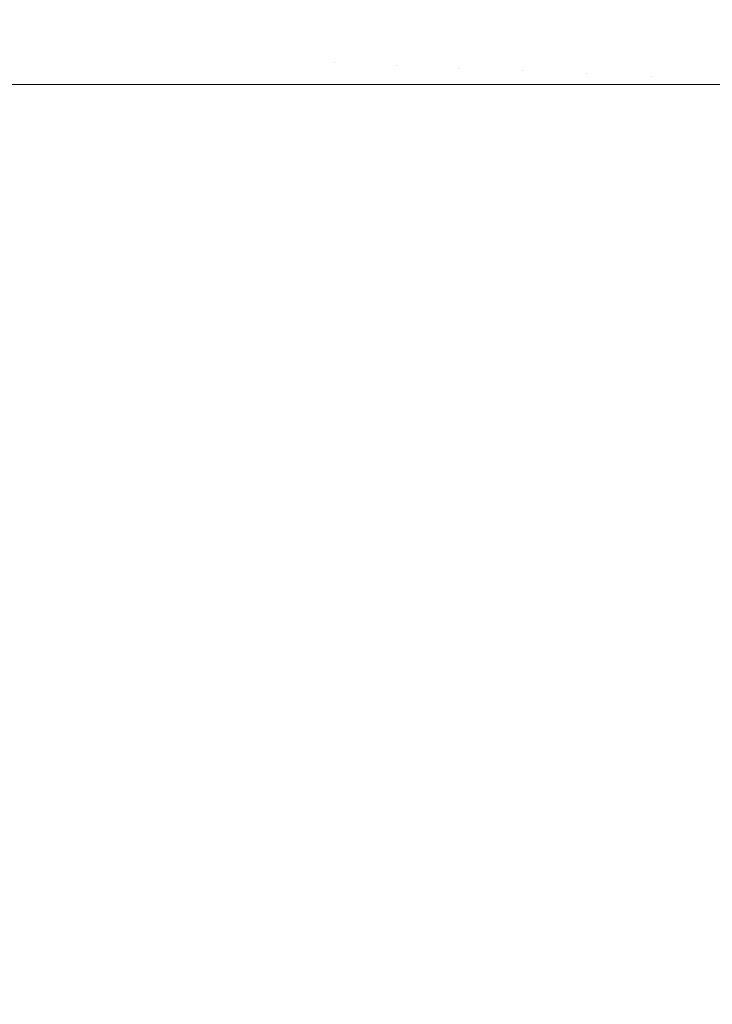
# Model space of a CAD drawing. Header units: centimetres. Extents: x -25.9 to 27.4, y -21.7 to -19.9.
# Tile 30 of 202: x -25.8414 to -25.796, y -20.0204 to -19.9558. Entities that reach past the tile are written whole.
import ezdxf

# ---------------------------------------------------------------- set-up
doc = ezdxf.new("R2010")
doc.units = ezdxf.units.CM
doc.header["$LTSCALE"] = 2.54
doc.layers.add('Lucido design-1', color=7, linetype='Continuous')

# ---------------------------------------------------------------- blocks, each defined once
blk = doc.blocks.new('Gruppo-5-1')
at = {"color": 7, "linetype": 'Continuous', "lineweight": 9}
for points, invisible_edges in [([(-25.836171, -19.955856, 876.408631), (-25.835952, -19.953793, 876.408631), (-25.839584, -19.953328, 876.406476), (-25.839821, -19.955545, 876.406476)], 15), ([(-25.83894, -19.95562, 875.635751), (-25.838707, -19.95344, 875.635751), (-25.835225, -19.953886, 875.63373), (-25.835442, -19.955918, 875.63373)], 15), ([(-25.832429, -19.956174, 876.410631), (-25.832226, -19.95427, 876.410631), (-25.835952, -19.953793, 876.408631), (-25.836171, -19.955856, 876.408631)], 15), ([(-25.835442, -19.955918, 875.63373), (-25.835225, -19.953886, 875.63373), (-25.831669, -19.954342, 875.631854), (-25.831869, -19.956222, 875.631854)], 15), ([(-25.820561, -19.955764, 876.415659), (-25.820351, -19.954364, 876.415659), (-25.82429, -19.953689, 876.414148), (-25.824524, -19.955256, 876.414148)], 15), ([(-25.824357, -19.955278, 875.628551), (-25.824123, -19.953717, 875.628551), (-25.820404, -19.954355, 875.627127), (-25.820614, -19.955757, 875.627127)], 15), ([(-25.803708, -19.955775, 876.419968), (-25.803514, -19.95509, 876.419968), (-25.80755, -19.953854, 876.419156), (-25.807793, -19.954711, 876.419156)], 15), ([(-25.799276, -19.955833, 876.420598), (-25.799088, -19.955336, 876.420598), (-25.80304, -19.953748, 876.419968), (-25.803291, -19.954414, 876.419968)], 15), ([(-25.800165, -19.954267, 875.622357), (-25.79991, -19.953733, 875.622357), (-25.796361, -19.955523, 875.621879), (-25.796543, -19.955904, 875.621879)], 15), ([(-25.794821, -19.9563, 876.421045), (-25.794657, -19.955991, 876.421045), (-25.798402, -19.953899, 876.420598), (-25.798651, -19.954368, 876.420598)], 15), ([(-25.794657, -19.955991, 876.421045), (-25.79448, -19.95569, 876.421045), (-25.798133, -19.953441, 876.420598), (-25.798402, -19.953899, 876.420598)], 15), ([(-25.828601, -19.9565, 876.412471), (-25.828415, -19.954758, 876.412471), (-25.832226, -19.95427, 876.410631), (-25.832429, -19.956174, 876.410631)], 15), ([(-25.831869, -19.956222, 875.631854), (-25.831669, -19.954342, 875.631854), (-25.828044, -19.954806, 875.630127), (-25.828228, -19.956532, 875.630127)], 15), ([(-25.820614, -19.955757, 875.627127), (-25.820404, -19.954355, 875.627127), (-25.816636, -19.955001, 875.625858), (-25.816822, -19.956243, 875.625858)], 15), ([(-25.816531, -19.95628, 876.416999), (-25.816347, -19.955051, 876.416999), (-25.820351, -19.954364, 876.415659), (-25.820561, -19.955764, 876.415659)], 15), ([(-25.812825, -19.955654, 875.624746), (-25.812617, -19.954583, 875.624746), (-25.808802, -19.955405, 875.623791), (-25.808978, -19.956314, 875.623791)], 15), ([(-25.808802, -19.955405, 875.623791), (-25.808588, -19.954504, 875.623791), (-25.804781, -19.955496, 875.622994), (-25.804956, -19.956234, 875.622994)], 15), ([(-25.804574, -19.954765, 875.622994), (-25.804337, -19.954045, 875.622994), (-25.800605, -19.955363, 875.622357), (-25.80079, -19.955924, 875.622357)], 15), ([(-25.799442, -19.956337, 876.420598), (-25.799276, -19.955833, 876.420598), (-25.803291, -19.954414, 876.419968), (-25.803514, -19.95509, 876.419968)], 15), ([(-25.800397, -19.95481, 875.622357), (-25.800165, -19.954267, 875.622357), (-25.796543, -19.955904, 875.621879), (-25.796709, -19.956292, 875.621879)], 15), ([(-25.794971, -19.956614, 876.421045), (-25.794821, -19.9563, 876.421045), (-25.798651, -19.954368, 876.420598), (-25.79888, -19.954848, 876.420598)], 15), ([(-25.839963, -19.957771, 876.406476), (-25.839821, -19.955545, 876.406476), (-25.843371, -19.955243, 876.40417), (-25.843523, -19.957619, 876.40417)], 15), ([(-25.824692, -19.956833, 876.414148), (-25.824524, -19.955256, 876.414148), (-25.828415, -19.954758, 876.412471), (-25.828601, -19.9565, 876.412471)], 15), ([(-25.828228, -19.956532, 875.630127), (-25.828044, -19.954806, 875.630127), (-25.824357, -19.955278, 875.628551), (-25.824524, -19.956847, 875.628551)], 15), ([(-25.820711, -19.957172, 876.415659), (-25.820561, -19.955764, 876.415659), (-25.824524, -19.955256, 876.414148), (-25.824692, -19.956833, 876.414148)], 15), ([(-25.824524, -19.956847, 875.628551), (-25.824357, -19.955278, 875.628551), (-25.820614, -19.955757, 875.627127), (-25.820764, -19.957167, 875.627127)], 15), ([(-25.816822, -19.956243, 875.625858), (-25.816636, -19.955001, 875.625858), (-25.812825, -19.955654, 875.624746), (-25.812986, -19.956734, 875.624746)], 15), ([(-25.812442, -19.956804, 876.418166), (-25.812283, -19.955747, 876.418166), (-25.816347, -19.955051, 876.416999), (-25.816531, -19.95628, 876.416999)], 15), ([(-25.808168, -19.956453, 876.419156), (-25.807999, -19.955578, 876.419156), (-25.812081, -19.954698, 876.418166), (-25.812283, -19.955747, 876.418166)], 15), ([(-25.803873, -19.956467, 876.419968), (-25.803708, -19.955775, 876.419968), (-25.807793, -19.954711, 876.419156), (-25.807999, -19.955578, 876.419156)], 15), ([(-25.804781, -19.955496, 875.622994), (-25.804574, -19.954765, 875.622994), (-25.80079, -19.955924, 875.622357), (-25.800951, -19.956493, 875.622357)], 15), ([(-25.799587, -19.956848, 876.420598), (-25.799442, -19.956337, 876.420598), (-25.803514, -19.95509, 876.419968), (-25.803708, -19.955775, 876.419968)], 15), ([(-25.800605, -19.955363, 875.622357), (-25.800397, -19.95481, 875.622357), (-25.796709, -19.956292, 875.621879), (-25.796858, -19.956687, 875.621879)], 15), ([(-25.795108, -19.956935, 876.421045), (-25.794971, -19.956614, 876.421045), (-25.79888, -19.954848, 876.420598), (-25.799088, -19.955336, 876.420598)], 15), ([(-25.796361, -19.955523, 875.621879), (-25.796163, -19.95515, 875.621879), (-25.792685, -19.957093, 875.621561), (-25.792803, -19.957317, 875.621561)], 15), ([(-25.796163, -19.95515, 875.621879), (-25.79595, -19.954786, 875.621879), (-25.792557, -19.956875, 875.621561), (-25.792685, -19.957093, 875.621561)], 15), ([(-25.842505, -19.957663, 875.637916), (-25.842357, -19.955329, 875.637916), (-25.83894, -19.95562, 875.635751), (-25.839079, -19.957808, 875.635751)], 15), ([(-25.836303, -19.957926, 876.408631), (-25.836171, -19.955856, 876.408631), (-25.839821, -19.955545, 876.406476), (-25.839963, -19.957771, 876.406476)], 15), ([(-25.839079, -19.957808, 875.635751), (-25.83894, -19.95562, 875.635751), (-25.835442, -19.955918, 875.63373), (-25.835572, -19.957957, 875.63373)], 15), ([(-25.832551, -19.958085, 876.410631), (-25.832429, -19.956174, 876.410631), (-25.836171, -19.955856, 876.408631), (-25.836303, -19.957926, 876.408631)], 15), ([(-25.835572, -19.957957, 875.63373), (-25.835442, -19.955918, 875.63373), (-25.831869, -19.956222, 875.631854), (-25.831989, -19.958109, 875.631854)], 15), ([(-25.820764, -19.957167, 875.627127), (-25.820614, -19.955757, 875.627127), (-25.816822, -19.956243, 875.625858), (-25.816955, -19.957491, 875.625858)], 15), ([(-25.816663, -19.957516, 876.416999), (-25.816531, -19.95628, 876.416999), (-25.820561, -19.955764, 876.415659), (-25.820711, -19.957172, 876.415659)], 15), ([(-25.812986, -19.956734, 875.624746), (-25.812825, -19.955654, 875.624746), (-25.808978, -19.956314, 875.623791), (-25.809115, -19.95723, 875.623791)], 15), ([(-25.8083, -19.957334, 876.419156), (-25.808168, -19.956453, 876.419156), (-25.812283, -19.955747, 876.418166), (-25.812442, -19.956804, 876.418166)], 15), ([(-25.808978, -19.956314, 875.623791), (-25.808802, -19.955405, 875.623791), (-25.804956, -19.956234, 875.622994), (-25.805101, -19.956979, 875.622994)], 15), ([(-25.804008, -19.957166, 876.419968), (-25.803873, -19.956467, 876.419968), (-25.807999, -19.955578, 876.419156), (-25.808168, -19.956453, 876.419156)], 15), ([(-25.804956, -19.956234, 875.622994), (-25.804781, -19.955496, 875.622994), (-25.800951, -19.956493, 875.622357), (-25.801088, -19.957067, 875.622357)], 15), ([(-25.799709, -19.957365, 876.420598), (-25.799587, -19.956848, 876.420598), (-25.803708, -19.955775, 876.419968), (-25.803873, -19.956467, 876.419968)], 15), ([(-25.800951, -19.956493, 875.622357), (-25.80079, -19.955924, 875.622357), (-25.79699, -19.957088, 875.621879), (-25.797105, -19.957494, 875.621879)], 15), ([(-25.80079, -19.955924, 875.622357), (-25.800605, -19.955363, 875.622357), (-25.796858, -19.956687, 875.621879), (-25.79699, -19.957088, 875.621879)], 15), ([(-25.79534, -19.957593, 876.421045), (-25.795231, -19.957262, 876.421045), (-25.799276, -19.955833, 876.420598), (-25.799442, -19.956337, 876.420598)], 15), ([(-25.795231, -19.957262, 876.421045), (-25.795108, -19.956935, 876.421045), (-25.799088, -19.955336, 876.420598), (-25.799276, -19.955833, 876.420598)], 15), ([(-25.796709, -19.956292, 875.621879), (-25.796543, -19.955904, 875.621879), (-25.792913, -19.957545, 875.621561), (-25.793012, -19.957778, 875.621561)], 15), ([(-25.796543, -19.955904, 875.621879), (-25.796361, -19.955523, 875.621879), (-25.792803, -19.957317, 875.621561), (-25.792913, -19.957545, 875.621561)], 15), ([(-25.828712, -19.958249, 876.412471), (-25.828601, -19.9565, 876.412471), (-25.832429, -19.956174, 876.410631), (-25.832551, -19.958085, 876.410631)], 15), ([(-25.831989, -19.958109, 875.631854), (-25.831869, -19.956222, 875.631854), (-25.828228, -19.956532, 875.630127), (-25.828338, -19.958264, 875.630127)], 15), ([(-25.824793, -19.958415, 876.414148), (-25.824692, -19.956833, 876.414148), (-25.828601, -19.9565, 876.412471), (-25.828712, -19.958249, 876.412471)], 15), ([(-25.828338, -19.958264, 875.630127), (-25.828228, -19.956532, 875.630127), (-25.824524, -19.956847, 875.628551), (-25.824624, -19.958422, 875.628551)], 15), ([(-25.816955, -19.957491, 875.625858), (-25.816822, -19.956243, 875.625858), (-25.812986, -19.956734, 875.624746), (-25.813102, -19.957819, 875.624746)], 15), ([(-25.812555, -19.957866, 876.418166), (-25.812442, -19.956804, 876.418166), (-25.816531, -19.95628, 876.416999), (-25.816663, -19.957516, 876.416999)], 15), ([(-25.809115, -19.95723, 875.623791), (-25.808978, -19.956314, 875.623791), (-25.805101, -19.956979, 875.622994), (-25.805213, -19.957729, 875.622994)], 15), ([(-25.804113, -19.95787, 876.419968), (-25.804008, -19.957166, 876.419968), (-25.808168, -19.956453, 876.419156), (-25.8083, -19.957334, 876.419156)], 15), ([(-25.805101, -19.956979, 875.622994), (-25.804956, -19.956234, 875.622994), (-25.801088, -19.957067, 875.622357), (-25.8012, -19.957648, 875.622357)], 15), ([(-25.79981, -19.957886, 876.420598), (-25.799709, -19.957365, 876.420598), (-25.803873, -19.956467, 876.419968), (-25.804008, -19.957166, 876.419968)], 15), ([(-25.801088, -19.957067, 875.622357), (-25.800951, -19.956493, 875.622357), (-25.797105, -19.957494, 875.621879), (-25.797203, -19.957905, 875.621879)], 15), ([(-25.795435, -19.957929, 876.421045), (-25.79534, -19.957593, 876.421045), (-25.799442, -19.956337, 876.420598), (-25.799587, -19.956848, 876.420598)], 15), ([(-25.796858, -19.956687, 875.621879), (-25.796709, -19.956292, 875.621879), (-25.793012, -19.957778, 875.621561), (-25.793101, -19.958014, 875.621561)], 15), ([(-25.820801, -19.958585, 876.415659), (-25.820711, -19.957172, 876.415659), (-25.824692, -19.956833, 876.414148), (-25.824793, -19.958415, 876.414148)], 15), ([(-25.824624, -19.958422, 875.628551), (-25.824524, -19.956847, 875.628551), (-25.820764, -19.957167, 875.627127), (-25.820854, -19.958582, 875.627127)], 15), ([(-25.820854, -19.958582, 875.627127), (-25.820764, -19.957167, 875.627127), (-25.816955, -19.957491, 875.625858), (-25.817035, -19.958745, 875.625858)], 15), ([(-25.816742, -19.958757, 876.416999), (-25.816663, -19.957516, 876.416999), (-25.820711, -19.957172, 876.415659), (-25.820801, -19.958585, 876.415659)], 15), ([(-25.813102, -19.957819, 875.624746), (-25.812986, -19.956734, 875.624746), (-25.809115, -19.95723, 875.623791), (-25.809213, -19.95815, 875.623791)], 15), ([(-25.808394, -19.95822, 876.419156), (-25.8083, -19.957334, 876.419156), (-25.812442, -19.956804, 876.418166), (-25.812555, -19.957866, 876.418166)], 15), ([(-25.809213, -19.95815, 875.623791), (-25.809115, -19.95723, 875.623791), (-25.805213, -19.957729, 875.622994), (-25.805293, -19.958484, 875.622994)], 15), ([(-25.805213, -19.957729, 875.622994), (-25.805101, -19.956979, 875.622994), (-25.8012, -19.957648, 875.622357), (-25.801288, -19.958232, 875.622357)], 15), ([(-25.799889, -19.958411, 876.420598), (-25.79981, -19.957886, 876.420598), (-25.804008, -19.957166, 876.419968), (-25.804113, -19.95787, 876.419968)], 15), ([(-25.8012, -19.957648, 875.622357), (-25.801088, -19.957067, 875.622357), (-25.797203, -19.957905, 875.621879), (-25.797283, -19.958319, 875.621879)], 15), ([(-25.795516, -19.958268, 876.421045), (-25.795435, -19.957929, 876.421045), (-25.799587, -19.956848, 876.420598), (-25.799709, -19.957365, 876.420598)], 15), ([(-25.797105, -19.957494, 875.621879), (-25.79699, -19.957088, 875.621879), (-25.79318, -19.958255, 875.621561), (-25.793249, -19.958498, 875.621561)], 15), ([(-25.79699, -19.957088, 875.621879), (-25.796858, -19.956687, 875.621879), (-25.793101, -19.958014, 875.621561), (-25.79318, -19.958255, 875.621561)], 15), ([(-25.842545, -19.96, 876.404836), (-25.84001, -19.96, 876.406476), (-25.839963, -19.957771, 876.406476), (-25.843523, -19.957619, 876.40417)], 14), ([(-25.842555, -19.96, 875.637916), (-25.842505, -19.957663, 875.637916), (-25.839079, -19.957808, 875.635751), (-25.839126, -19.96, 875.635751)], 7), ([(-25.839963, -19.957771, 876.406476), (-25.84001, -19.96, 876.406476), (-25.839117, -19.96, 876.407001)], 9), ([(-25.839117, -19.96, 876.407001), (-25.836347, -19.96, 876.408631), (-25.836303, -19.957926, 876.408631), (-25.839963, -19.957771, 876.406476)], 14), ([(-25.839126, -19.96, 875.635751), (-25.839079, -19.957808, 875.635751), (-25.835572, -19.957957, 875.63373), (-25.835615, -19.96, 875.63373)], 7), ([(-25.817035, -19.958745, 875.625858), (-25.816955, -19.957491, 875.625858), (-25.813102, -19.957819, 875.624746), (-25.813171, -19.958909, 875.624746)], 15), ([(-25.812623, -19.958932, 876.418166), (-25.812555, -19.957866, 876.418166), (-25.816663, -19.957516, 876.416999), (-25.816742, -19.958757, 876.416999)], 15), ([(-25.813171, -19.958909, 875.624746), (-25.813102, -19.957819, 875.624746), (-25.809213, -19.95815, 875.623791), (-25.809272, -19.959074, 875.623791)], 15), ([(-25.808451, -19.959109, 876.419156), (-25.808394, -19.95822, 876.419156), (-25.812555, -19.957866, 876.418166), (-25.812623, -19.958932, 876.418166)], 15), ([(-25.804189, -19.958578, 876.419968), (-25.804113, -19.95787, 876.419968), (-25.8083, -19.957334, 876.419156), (-25.808394, -19.95822, 876.419156)], 15), ([(-25.805293, -19.958484, 875.622994), (-25.805213, -19.957729, 875.622994), (-25.801288, -19.958232, 875.622357), (-25.80135, -19.95882, 875.622357)], 15), ([(-25.799945, -19.958939, 876.420598), (-25.799889, -19.958411, 876.420598), (-25.804113, -19.95787, 876.419968), (-25.804189, -19.958578, 876.419968)], 15), ([(-25.801288, -19.958232, 875.622357), (-25.8012, -19.957648, 875.622357), (-25.797283, -19.958319, 875.621879), (-25.797346, -19.958737, 875.621879)], 15), ([(-25.795582, -19.958611, 876.421045), (-25.795516, -19.958268, 876.421045), (-25.799709, -19.957365, 876.420598), (-25.79981, -19.957886, 876.420598)], 15), ([(-25.797203, -19.957905, 875.621879), (-25.797105, -19.957494, 875.621879), (-25.793249, -19.958498, 875.621561), (-25.793308, -19.958744, 875.621561)], 15), ([(-25.836303, -19.957926, 876.408631), (-25.836347, -19.96, 876.408631), (-25.835608, -19.96, 876.409024)], 9), ([(-25.835608, -19.96, 876.409024), (-25.832592, -19.96, 876.410631), (-25.832551, -19.958085, 876.410631), (-25.836303, -19.957926, 876.408631)], 14), ([(-25.835615, -19.96, 875.63373), (-25.835572, -19.957957, 875.63373), (-25.831989, -19.958109, 875.631854), (-25.83203, -19.96, 875.631854)], 7), ([(-25.832551, -19.958085, 876.410631), (-25.832592, -19.96, 876.410631), (-25.832025, -19.96, 876.410902)], 9), ([(-25.832025, -19.96, 876.410902), (-25.82875, -19.96, 876.412471), (-25.828712, -19.958249, 876.412471), (-25.832551, -19.958085, 876.410631)], 14), ([(-25.83203, -19.96, 875.631854), (-25.831989, -19.958109, 875.631854), (-25.828338, -19.958264, 875.630127), (-25.828375, -19.96, 875.630127)], 7), ([(-25.828712, -19.958249, 876.412471), (-25.82875, -19.96, 876.412471), (-25.828372, -19.96, 876.412632)], 9), ([(-25.828372, -19.96, 876.412632), (-25.824827, -19.96, 876.414148), (-25.824793, -19.958415, 876.414148), (-25.828712, -19.958249, 876.412471)], 14), ([(-25.828375, -19.96, 875.630127), (-25.828338, -19.958264, 875.630127), (-25.824624, -19.958422, 875.628551), (-25.824658, -19.96, 875.628551)], 7), ([(-25.824793, -19.958415, 876.414148), (-25.824827, -19.96, 876.414148), (-25.824657, -19.96, 876.414213)], 9), ([(-25.820801, -19.958585, 876.415659), (-25.824793, -19.958415, 876.414148), (-25.824657, -19.96, 876.414213), (-25.820884, -19.96, 876.415639)], 11), ([(-25.824658, -19.96, 875.628551), (-25.824624, -19.958422, 875.628551), (-25.820854, -19.958582, 875.627127), (-25.820884, -19.96, 875.627127)], 7), ([(-25.809272, -19.959074, 875.623791), (-25.809213, -19.95815, 875.623791), (-25.805293, -19.958484, 875.622994), (-25.805342, -19.959241, 875.622994)], 15), ([(-25.804234, -19.959288, 876.419968), (-25.804189, -19.958578, 876.419968), (-25.808394, -19.95822, 876.419156), (-25.808451, -19.959109, 876.419156)], 15), ([(-25.805342, -19.959241, 875.622994), (-25.805293, -19.958484, 875.622994), (-25.80135, -19.95882, 875.622357), (-25.801388, -19.959409, 875.622357)], 15), ([(-25.80135, -19.95882, 875.622357), (-25.801288, -19.958232, 875.622357), (-25.797346, -19.958737, 875.621879), (-25.79739, -19.959157, 875.621879)], 15), ([(-25.795671, -19.959303, 876.421045), (-25.795634, -19.958956, 876.421045), (-25.799889, -19.958411, 876.420598), (-25.799945, -19.958939, 876.420598)], 15), ([(-25.795634, -19.958956, 876.421045), (-25.795582, -19.958611, 876.421045), (-25.79981, -19.957886, 876.420598), (-25.799889, -19.958411, 876.420598)], 15), ([(-25.797346, -19.958737, 875.621879), (-25.797283, -19.958319, 875.621879), (-25.793356, -19.958993, 875.621561), (-25.793393, -19.959243, 875.621561)], 15), ([(-25.797283, -19.958319, 875.621879), (-25.797203, -19.957905, 875.621879), (-25.793308, -19.958744, 875.621561), (-25.793356, -19.958993, 875.621561)], 15), ([(-25.820884, -19.96, 875.627127), (-25.820854, -19.958582, 875.627127), (-25.817035, -19.958745, 875.625858), (-25.817061, -19.96, 875.625858)], 7), ([(-25.820884, -19.96, 876.415639), (-25.820831, -19.96, 876.415659), (-25.820801, -19.958585, 876.415659)], 10), ([(-25.816742, -19.958757, 876.416999), (-25.820801, -19.958585, 876.415659), (-25.820831, -19.96, 876.415659), (-25.817059, -19.96, 876.416903)], 11), ([(-25.817061, -19.96, 875.625858), (-25.817035, -19.958745, 875.625858), (-25.813171, -19.958909, 875.624746), (-25.813195, -19.96, 875.624746)], 7), ([(-25.817059, -19.96, 876.416903), (-25.816768, -19.96, 876.416999), (-25.816742, -19.958757, 876.416999)], 10), ([(-25.812623, -19.958932, 876.418166), (-25.816742, -19.958757, 876.416999), (-25.816768, -19.96, 876.416999), (-25.813192, -19.96, 876.418011)], 11), ([(-25.813195, -19.96, 875.624746), (-25.813171, -19.958909, 875.624746), (-25.809272, -19.959074, 875.623791), (-25.809291, -19.96, 875.623791)], 7), ([(-25.813192, -19.96, 876.418011), (-25.812645, -19.96, 876.418166), (-25.812623, -19.958932, 876.418166)], 10), ([(-25.808451, -19.959109, 876.419156), (-25.812623, -19.958932, 876.418166), (-25.812645, -19.96, 876.418166), (-25.809288, -19.96, 876.418962)], 11), ([(-25.809291, -19.96, 875.623791), (-25.809272, -19.959074, 875.623791), (-25.805342, -19.959241, 875.622994), (-25.805358, -19.96, 875.622994)], 7), ([(-25.809288, -19.96, 876.418962), (-25.80847, -19.96, 876.419156), (-25.808451, -19.959109, 876.419156)], 10), ([(-25.804234, -19.959288, 876.419968), (-25.808451, -19.959109, 876.419156), (-25.80847, -19.96, 876.419156), (-25.805354, -19.96, 876.419755)], 11), ([(-25.799979, -19.959469, 876.420598), (-25.799945, -19.958939, 876.420598), (-25.804189, -19.958578, 876.419968), (-25.804234, -19.959288, 876.419968)], 15), ([(-25.801388, -19.959409, 875.622357), (-25.80135, -19.95882, 875.622357), (-25.79739, -19.959157, 875.621879), (-25.797417, -19.959578, 875.621879)], 15), ([(-25.795693, -19.959651, 876.421045), (-25.795671, -19.959303, 876.421045), (-25.799945, -19.958939, 876.420598), (-25.799979, -19.959469, 876.420598)], 15), ([(-25.797417, -19.959578, 875.621879), (-25.79739, -19.959157, 875.621879), (-25.79342, -19.959495, 875.621561), (-25.793436, -19.959747, 875.621561)], 15), ([(-25.79739, -19.959157, 875.621879), (-25.797346, -19.958737, 875.621879), (-25.793393, -19.959243, 875.621561), (-25.79342, -19.959495, 875.621561)], 15), ([(-25.805358, -19.96, 875.622994), (-25.805342, -19.959241, 875.622994), (-25.801388, -19.959409, 875.622357), (-25.801401, -19.96, 875.622357)], 7), ([(-25.805354, -19.96, 876.419755), (-25.804249, -19.96, 876.419968), (-25.804234, -19.959288, 876.419968)], 10), ([(-25.799979, -19.959469, 876.420598), (-25.804234, -19.959288, 876.419968), (-25.804249, -19.96, 876.419968), (-25.801398, -19.96, 876.42039)], 11), ([(-25.801401, -19.96, 875.622357), (-25.801388, -19.959409, 875.622357), (-25.797417, -19.959578, 875.621879), (-25.797426, -19.96, 875.621879)], 7), ([(-25.801398, -19.96, 876.42039), (-25.79999, -19.96, 876.420598), (-25.799979, -19.959469, 876.420598)], 10), ([(-25.799979, -19.959469, 876.420598), (-25.79999, -19.96, 876.420598), (-25.797424, -19.96, 876.420865)], 9), ([(-25.797424, -19.96, 876.420865), (-25.795701, -19.96, 876.421045), (-25.795693, -19.959651, 876.421045), (-25.799979, -19.959469, 876.420598)], 14), ([(-25.797426, -19.96, 875.621879), (-25.797417, -19.959578, 875.621879), (-25.793436, -19.959747, 875.621561), (-25.793442, -19.96, 875.621561)], 7), ([(-25.842555, -21.56, 875.637916), (-25.842555, -19.96, 875.637916), (-25.839126, -19.96, 875.635751), (-25.839126, -21.56, 875.635751)], 5), ([(-25.84001, -19.96, 876.406476), (-25.842545, -19.96, 876.404836), (-25.842545, -21.56, 876.404836), (-25.84001, -21.56, 876.406476)], 10), ([(-25.84001, -21.56, 876.406476), (-25.839117, -21.56, 876.407001), (-25.839117, -19.96, 876.407001), (-25.84001, -19.96, 876.406476)], 10), ([(-25.839126, -21.56, 875.635751), (-25.839126, -19.96, 875.635751), (-25.835615, -19.96, 875.63373), (-25.835615, -21.56, 875.63373)], 5), ([(-25.836347, -19.96, 876.408631), (-25.839117, -19.96, 876.407001), (-25.839117, -21.56, 876.407001), (-25.836347, -21.56, 876.408631)], 10), ([(-25.836347, -21.56, 876.408631), (-25.835608, -21.56, 876.409024), (-25.835608, -19.96, 876.409024), (-25.836347, -19.96, 876.408631)], 10), ([(-25.835615, -21.56, 875.63373), (-25.835615, -19.96, 875.63373), (-25.83203, -19.96, 875.631854), (-25.83203, -21.56, 875.631854)], 5), ([(-25.832592, -19.96, 876.410631), (-25.835608, -19.96, 876.409024), (-25.835608, -21.56, 876.409024), (-25.832592, -21.56, 876.410631)], 10), ([(-25.832592, -21.56, 876.410631), (-25.832025, -21.56, 876.410902), (-25.832025, -19.96, 876.410902), (-25.832592, -19.96, 876.410631)], 10), ([(-25.83203, -21.56, 875.631854), (-25.83203, -19.96, 875.631854), (-25.828375, -19.96, 875.630127), (-25.828375, -21.56, 875.630127)], 5), ([(-25.82875, -19.96, 876.412471), (-25.832025, -19.96, 876.410902), (-25.832025, -21.56, 876.410902), (-25.82875, -21.56, 876.412471)], 10), ([(-25.82875, -21.56, 876.412471), (-25.828372, -21.56, 876.412632), (-25.828372, -19.96, 876.412632), (-25.82875, -19.96, 876.412471)], 10), ([(-25.828375, -21.56, 875.630127), (-25.828375, -19.96, 875.630127), (-25.824658, -19.96, 875.628551), (-25.824658, -21.56, 875.628551)], 5), ([(-25.824827, -19.96, 876.414148), (-25.828372, -19.96, 876.412632), (-25.828372, -21.56, 876.412632), (-25.824827, -21.56, 876.414148)], 10), ([(-25.824827, -21.56, 876.414148), (-25.824657, -21.56, 876.414213), (-25.824657, -19.96, 876.414213), (-25.824827, -19.96, 876.414148)], 10), ([(-25.824658, -21.56, 875.628551), (-25.824658, -19.96, 875.628551), (-25.820884, -19.96, 875.627127), (-25.820884, -21.56, 875.627127)], 5), ([(-25.824657, -19.96, 876.414213), (-25.824657, -21.56, 876.414213), (-25.820884, -21.56, 876.415639), (-25.820884, -19.96, 876.415639)], 5), ([(-25.820831, -19.96, 876.415659), (-25.820884, -19.96, 876.415639), (-25.820884, -21.56, 876.415639), (-25.820831, -21.56, 876.415659)], 10), ([(-25.820884, -21.56, 875.627127), (-25.820884, -19.96, 875.627127), (-25.817061, -19.96, 875.625858), (-25.817061, -21.56, 875.625858)], 5), ([(-25.820831, -21.56, 876.415659), (-25.817059, -21.56, 876.416903), (-25.817059, -19.96, 876.416903), (-25.820831, -19.96, 876.415659)], 10), ([(-25.817061, -21.56, 875.625858), (-25.817061, -19.96, 875.625858), (-25.813195, -19.96, 875.624746), (-25.813195, -21.56, 875.624746)], 5), ([(-25.816768, -19.96, 876.416999), (-25.817059, -19.96, 876.416903), (-25.817059, -21.56, 876.416903), (-25.816768, -21.56, 876.416999)], 10), ([(-25.816768, -21.56, 876.416999), (-25.813192, -21.56, 876.418011), (-25.813192, -19.96, 876.418011), (-25.816768, -19.96, 876.416999)], 10), ([(-25.813195, -21.56, 875.624746), (-25.813195, -19.96, 875.624746), (-25.809291, -19.96, 875.623791), (-25.809291, -21.56, 875.623791)], 5), ([(-25.812645, -19.96, 876.418166), (-25.813192, -19.96, 876.418011), (-25.813192, -21.56, 876.418011), (-25.812645, -21.56, 876.418166)], 10), ([(-25.812645, -21.56, 876.418166), (-25.809288, -21.56, 876.418962), (-25.809288, -19.96, 876.418962), (-25.812645, -19.96, 876.418166)], 10), ([(-25.809291, -21.56, 875.623791), (-25.809291, -19.96, 875.623791), (-25.805358, -19.96, 875.622994), (-25.805358, -21.56, 875.622994)], 5), ([(-25.80847, -19.96, 876.419156), (-25.809288, -19.96, 876.418962), (-25.809288, -21.56, 876.418962), (-25.80847, -21.56, 876.419156)], 10), ([(-25.80847, -21.56, 876.419156), (-25.805354, -21.56, 876.419755), (-25.805354, -19.96, 876.419755), (-25.80847, -19.96, 876.419156)], 10), ([(-25.805358, -21.56, 875.622994), (-25.805358, -19.96, 875.622994), (-25.801401, -19.96, 875.622357), (-25.801401, -21.56, 875.622357)], 5), ([(-25.804249, -19.96, 876.419968), (-25.805354, -19.96, 876.419755), (-25.805354, -21.56, 876.419755), (-25.804249, -21.56, 876.419968)], 10), ([(-25.804249, -21.56, 876.419968), (-25.801398, -21.56, 876.42039), (-25.801398, -19.96, 876.42039), (-25.804249, -19.96, 876.419968)], 10), ([(-25.801401, -21.56, 875.622357), (-25.801401, -19.96, 875.622357), (-25.797426, -19.96, 875.621879), (-25.797426, -21.56, 875.621879)], 5), ([(-25.79999, -19.96, 876.420598), (-25.801398, -19.96, 876.42039), (-25.801398, -21.56, 876.42039), (-25.79999, -21.56, 876.420598)], 10), ([(-25.79999, -21.56, 876.420598), (-25.797424, -21.56, 876.420865), (-25.797424, -19.96, 876.420865), (-25.79999, -19.96, 876.420598)], 10), ([(-25.797426, -21.56, 875.621879), (-25.797426, -19.96, 875.621879), (-25.793442, -19.96, 875.621561), (-25.793442, -21.56, 875.621561)], 5), ([(-25.795701, -19.96, 876.421045), (-25.797424, -19.96, 876.420865), (-25.797424, -21.56, 876.420865), (-25.795701, -21.56, 876.421045)], 10)]:
    blk.add_3dface(points, dxfattribs=dict(at, invisible_edges=invisible_edges))

msp = doc.modelspace()

# ---------------------------------------------------------------- block references
at = {"layer": 'Lucido design-1', "color": 7}
msp.add_blockref('Gruppo-5-1', (0, 0), dxfattribs=at)

doc.saveas('drawing.dxf')
